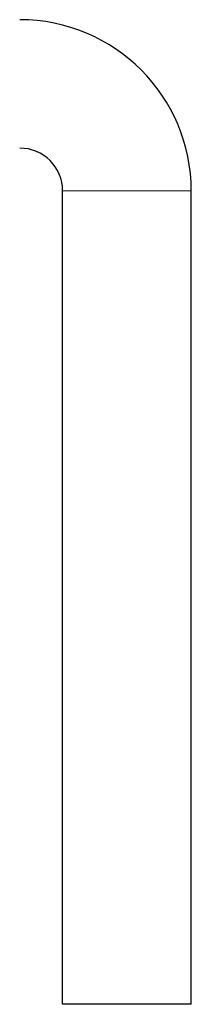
# Model space of a CAD drawing. Header units: millimetres. Extents: x 26 to 242, y 76 to 156.
# Tile 20 of 72: x 78.8512 to 78.9312, y 86.5532 to 87.0132. Entities that reach past the tile are written whole.
import ezdxf

# ---------------------------------------------------------------- set-up
doc = ezdxf.new("R2010")
doc.units = ezdxf.units.MM
doc.linetypes.add('PHANTOM', pattern=[12.7, 6.35, -1.27, 1.27, -1.27, 1.27, -1.27])

msp = doc.modelspace()

# ---------------------------------------------------------------- linework, layer by layer
at = {"color": 7, "linetype": 'Continuous', "lineweight": 25}
for p, q in [((78.8712, 86.5532), (78.8712, 86.9332)), ((78.9312, 86.5532), (78.9312, 86.9332)), ((78.9312, 86.5532), (78.8712, 86.5532))]:
    msp.add_line(p, q, dxfattribs=at)
at = {"color": 8, "linetype": 'PHANTOM', "lineweight": 18}
msp.add_line((78.8712, 86.9332), (78.9312, 86.9332), dxfattribs=at)
at = {"color": 7, "linetype": 'Continuous', "lineweight": 25}
for radius in [0.08, 0.02]:
    msp.add_arc((78.8512, 86.9332), radius, 0, 90, dxfattribs=at)

doc.saveas('drawing.dxf')
